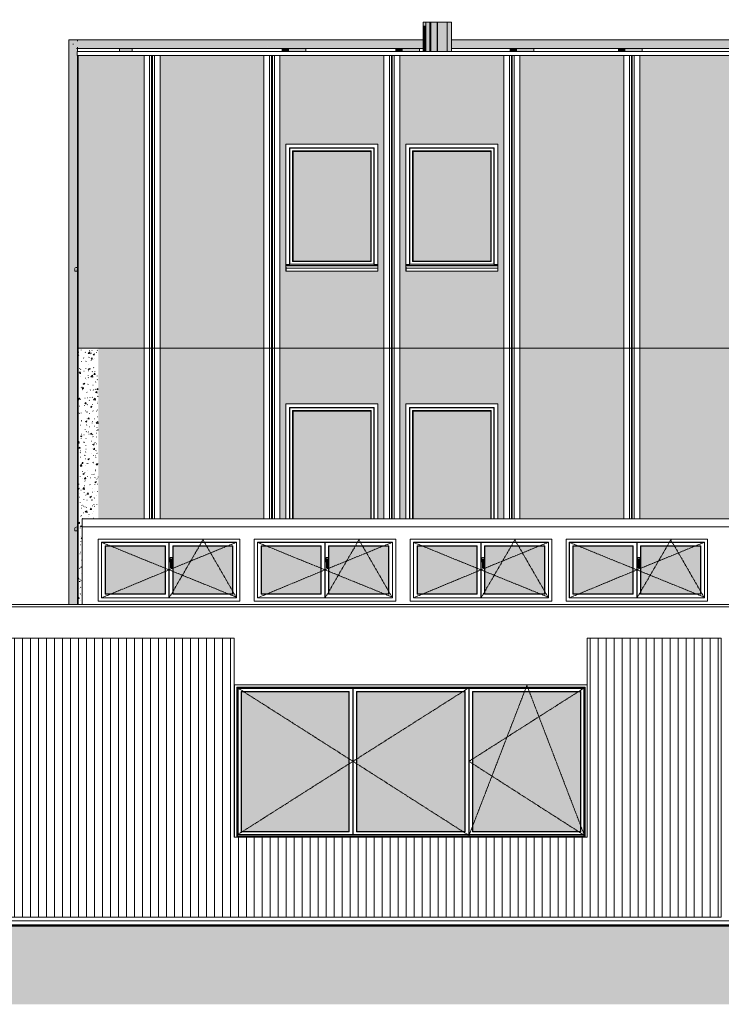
# Model space of a CAD drawing. Header units: millimetres. Extents: x -54722 to 267911, y -1116 to 19261.
# Tile 88 of 136: x 229992 to 238766, y -834 to 11474. Entities that reach past the tile are written whole.
import ezdxf

# ---------------------------------------------------------------- set-up
doc = ezdxf.new("R2010")
doc.units = ezdxf.units.MM
doc.linetypes.add('Centre', pattern=[31.75, 6.35, -4.75, 15.9, -4.75])
for name, color, linetype, lineweight in [('A-DETL-GENF', 92, 'Continuous', 9), ('A-DETL-WIDE', 214, 'Continuous', 50), ('A-FLOR', 192, 'Continuous', 9), ('A-GENM', 13, 'Continuous', 9), ('A-GLAZ', 151, 'Continuous', 9), ('A-GLAZ-SILL', 1, 'Continuous', 9), ('A-WALL', 113, 'Continuous', 9), ('A-WALL-PATT', 111, 'Continuous', 9)]:
    doc.layers.add(name, color=color, linetype=linetype, lineweight=lineweight)
pattern_1 = [(50, (268426.5, 0), (182.18467, -15.9391), [19.05, -209.55]), (355, (268426.5, 0), (-35.2424, 191.0566), [15.24, -167.64]), (100.451, (268441.69, -1.33), (146.9425, 175.1167), [16.19, -178.09]), (46.184, (268426.5, 50.8), (271.0789, -42.0433), [28.575, -314.325]), (96.636, (268449.1, 47.3), (237.4025, 247.4272), [24.285, -267.135]), (351.184, (268426.5, 50.8), (237.4046, 247.4251), [22.86, -251.46]), (21, (268451.9, 38.1), (151.6149, -102.2655), [19.05, -209.55]), (326, (268451.9, 38.1), (61.8024, 184.1877), [15.24, -167.64]), (71.451, (268464.54, 29.58), (213.4171, 81.9214), [16.19, -178.09]), (37.5, (268426.506, 0), (3.08832, 84.55508), [3.353, -162.255, 3.353, -166.827, -168.275]), (37.5, (268426.506, 0), (3.08832, 84.55508), [-335.788, 3.353, -164.922]), (7.5, (268426.51, 0), (66.81944, 100.18075), [3.353, -93.675, 3.353, -158.445, -64.135]), (7.5, (268426.51, 0), (66.81944, 100.18075), [-258.826, 3.353, -60.782]), (327.5, (268369.864, 0), (135.59049, -5.72891), [3.353, -60.147, 3.353, -194.767, -262.89]), (327.5, (268369.864, 0), (135.59049, -5.72891), [-261.62, 3.353, -259.537]), (317.5, (268344.46, 0), (148.1289, 25.42676), [3.353, -79.197, 3.353, -128.219, -186.69]), (317.5, (268344.46, 0), (148.1289, 25.42676), [-214.122, 3.353, -183.337])]

# ---------------------------------------------------------------- blocks, each defined once
blk = doc.blocks.new('Conduit Gaz - Conduit Gaz-1063074-Façade Sud')
at = {"layer": 'A-GENM'}
for points in [[(-16379, 11113), (-16367, 11113), (-16368, 11474), (-16534, 11474), (-16534, 11113)], [(-25329, 11075), (-25169, 11075), (-25169, 11113), (-25329, 11113)], [(-23214, 11075), (-23214, 11113), (-23294, 11113), (-23294, 11075)], [(-22998, 11075), (-22998, 11113), (-23214, 11113), (-23214, 11075)], [(-21874, 11075), (-21794, 11075), (-21794, 11113), (-21874, 11113)], [(-21794, 11075), (-21578, 11075), (-21578, 11113), (-21794, 11113)], [(-20444, 11075), (-20364, 11075), (-20364, 11113), (-20444, 11113)], [(-20216, 11075), (-20148, 11075), (-20148, 11113), (-20364, 11113), (-20364, 11075), (-20322, 11075)], [(-19011, 11075), (-19010, 11075), (-19010, 11113), (-19090, 11113), (-19090, 11075), (-19022, 11075)], [(-19010, 11075), (-18793, 11075), (-18793, 11113), (-19010, 11113)], [(-17084, 11075), (-17004, 11075), (-17004, 11113), (-17084, 11113)], [(-16788, 11075), (-16788, 11113), (-17004, 11113), (-17004, 11075)], [(-16639, 11075), (-16379, 11075), (-16379, 11113), (-16639, 11113)], [(-16368, 11075), (-16367, 11075), (-16367, 11113), (-16379, 11113), (-16379, 11075)]]:
    blk.add_hatch(color=256, dxfattribs=at).paths.add_polyline_path(points)
h = blk.add_hatch(color=256, dxfattribs=at)
h.paths.add_polyline_path([(-25906, 4165), (-25906, 11223), (-25960, 11223), (-25958, 4165), (-25911, 4165)])
h.paths.add_polyline_path([(-25909, 11166), (-25909, 11171), (-25907, 11169)])
h = blk.add_hatch(color=256, dxfattribs=at)
h.paths.add_polyline_path([(-23467, 11115), (-23456, 11115), (-23464, 11116), (-23472, 11122), (-23480, 11134), (-23483, 11142), (-23486, 11155), (-23487, 11169), (-23486, 11182), (-23483, 11196), (-23478, 11207), (-23472, 11215), (-23464, 11221), (-23456, 11223), (-25852, 11222), (-25904, 11169), (-25851, 11115), (-23468, 11115)])
h.paths.add_polyline_path([(-25909, 11166), (-25907, 11169), (-25909, 11171), (-25909, 11169)])
h = blk.add_hatch(color=256, dxfattribs=at)
h.paths.add_polyline_path([(-25853, 11221), (-25853, 11221), (-25853, 11223), (-25853, 11223), (-25853, 11221)])
h.paths.add_polyline_path([(-25897, 4165), (-25852, 4165), (-25852, 5121), (-25859, 5121), (-25859, 5084), (-25885, 5084), (-25884, 5120), (-25881, 5127), (-25871, 5132), (-25852, 5133), (-25852, 8367), (-25859, 8367), (-25859, 8329), (-25885, 8329), (-25885, 8365), (-25881, 8373), (-25871, 8377), (-25852, 8378), (-25852, 11027), (-25859, 11027), (-25859, 11075), (-25852, 11075), (-25852, 11115), (-25904, 11169), (-25853, 11221), (-25853, 11223), (-25906, 11223), (-25906, 4165)])
h = blk.add_hatch(color=256, dxfattribs=at)
h.paths.add_polyline_path([(-22022, 11115), (-21532, 11115), (-21532, 11223), (-23456, 11223), (-23464, 11221), (-23472, 11215), (-23478, 11207), (-23483, 11196), (-23486, 11179), (-23487, 11169), (-23486, 11155), (-23483, 11142), (-23478, 11130), (-23472, 11122), (-23464, 11116), (-23456, 11115), (-22143, 11115)])
h.paths.add_polyline_path([(-16534, 11115), (-16534, 11223), (-21177, 11223), (-21177, 11115), (-16602, 11115)])
for p, q in [((-16534, 11474), (-16367, 11474)), ((-16534, 11113), (-16534, 11474)), ((-25960, 11223), (-25960, 4165)), ((-25960, 11223), (-25906, 11223)), ((-25906, 11223), (-25852, 11223)), ((-23435, 11223), (-25867, 11223)), ((-25852, 11207), (-25852, 11223)), ((-21532, 11223), (-23456, 11223)), ((-16534, 11223), (-21177, 11223)), ((-25909, 11166), (-25909, 11171)), ((-25867, 11115), (-23435, 11115)), ((-25852, 11075), (-25852, 11130)), ((-25329, 11113), (-25169, 11113)), ((-25329, 11075), (-25329, 11113)), ((-25169, 11075), (-25169, 11113)), ((-23456, 11115), (-21532, 11115)), ((-23294, 11113), (-23214, 11113)), ((-23294, 11075), (-23294, 11113)), ((-23214, 11113), (-22998, 11113)), ((-23214, 11075), (-23214, 11113)), ((-22998, 11075), (-22998, 11113)), ((-21874, 11113), (-21794, 11113)), ((-21874, 11075), (-21874, 11113)), ((-21794, 11113), (-21578, 11113)), ((-21794, 11075), (-21794, 11113)), ((-21578, 11075), (-21578, 11113)), ((-21177, 11115), (-16534, 11115)), ((-20444, 11113), (-20364, 11113)), ((-20444, 11075), (-20444, 11113)), ((-20364, 11113), (-20148, 11113)), ((-20364, 11075), (-20364, 11113)), ((-20148, 11075), (-20148, 11113)), ((-19090, 11113), (-19010, 11113)), ((-19090, 11075), (-19090, 11113)), ((-19010, 11113), (-18793, 11113)), ((-19010, 11075), (-19010, 11113)), ((-18793, 11075), (-18793, 11113)), ((-17084, 11113), (-17004, 11113)), ((-17084, 11075), (-17084, 11113)), ((-17004, 11113), (-16788, 11113)), ((-17004, 11075), (-17004, 11113)), ((-16788, 11075), (-16788, 11113)), ((-16639, 11113), (-16379, 11113)), ((-16639, 11075), (-16639, 11113)), ((-16379, 11113), (-16367, 11113)), ((-16379, 11075), (-16379, 11113)), ((-25852, 8378), (-25852, 11027)), ((-25852, 5133), (-25852, 8367)), ((-25852, 4165), (-25852, 5121))]:
    blk.add_line(p, q, dxfattribs=at)
blk = doc.blocks.new('Fenêtre type 1 - 115 x 155 cm-V74-Façade Sud')
at = {"layer": 'A-GLAZ'}
blk.add_hatch(color=256, dxfattribs=at).paths.add_polyline_path([(-1187, 8457), (-1187, 9827), (-2157, 9827), (-2157, 8457), (-2148, 8457)])
for p, q in [((-2202, 8412), (-2202, 9872)), ((-2202, 9872), (-1142, 9872)), ((-2197, 9867), (-2202, 9872)), ((-2197, 9867), (-2197, 8417)), ((-1147, 9867), (-2197, 9867)), ((-1142, 9872), (-1147, 9867)), ((-1147, 8417), (-1147, 9867)), ((-1142, 9872), (-1142, 8412)), ((-2164, 9834), (-1180, 9834)), ((-2164, 8450), (-2164, 9834)), ((-2157, 9827), (-2164, 9834)), ((-2157, 9827), (-2157, 8457)), ((-2157, 9827), (-1187, 9827)), ((-1180, 9834), (-1187, 9827)), ((-1187, 8457), (-1187, 9827)), ((-1180, 9834), (-1180, 8450)), ((-2202, 8412), (-2247, 8412)), ((-2202, 8412), (-2247, 8412)), ((-1097, 8402), (-2247, 8402)), ((-1097, 8397), (-2247, 8397)), ((-2197, 8417), (-2202, 8412)), ((-1147, 8417), (-2197, 8417)), ((-2157, 8457), (-2164, 8450)), ((-1180, 8450), (-2164, 8450)), ((-1187, 8457), (-2157, 8457)), ((-1180, 8450), (-1187, 8457)), ((-1142, 8412), (-1147, 8417)), ((-1142, 8412), (-1097, 8412)), ((-1097, 8412), (-1142, 8412))]:
    blk.add_line(p, q, dxfattribs=at)
at = {"layer": 'A-GLAZ-SILL'}
for p, q in [((-2247, 8377), (-2247, 8380)), ((-2247, 8380), (-2245, 8380)), ((-2247, 8362), (-2247, 8377)), ((-2245, 8380), (-2245, 8377)), ((-2245, 8377), (-2245, 8362)), ((-1099, 8380), (-1097, 8380)), ((-1099, 8377), (-1099, 8380)), ((-1099, 8362), (-1099, 8377)), ((-1097, 8380), (-1097, 8377)), ((-1097, 8377), (-1097, 8362)), ((-2245, 8367), (-2247, 8367)), ((-2247, 8329), (-2247, 8362)), ((-2245, 8329), (-2247, 8329)), ((-2245, 8370), (-1099, 8370)), ((-2245, 8362), (-2245, 8329)), ((-2245, 8329), (-1099, 8329)), ((-1099, 8367), (-1099, 8370)), ((-1097, 8368), (-1099, 8368)), ((-1097, 8367), (-1099, 8367)), ((-1099, 8362), (-1099, 8367)), ((-1099, 8329), (-1099, 8362)), ((-1097, 8329), (-1099, 8329)), ((-1097, 8362), (-1097, 8329))]:
    blk.add_line(p, q, dxfattribs=at)
blk = doc.blocks.new('Fenêtre type 1 - 115 x 155 cm-V76-Façade Sud')
at = {"layer": 'A-GLAZ'}
blk.add_hatch(color=256, dxfattribs=at).paths.add_polyline_path([(-17136, 5233), (-16187, 5233), (-16187, 6582), (-17157, 6582), (-17157, 5233)])
for p, q in [((-17202, 5233), (-17202, 6627)), ((-17202, 6627), (-16142, 6627)), ((-17197, 6622), (-17202, 6627)), ((-17197, 6622), (-17197, 5233)), ((-16147, 6622), (-17197, 6622)), ((-17164, 6589), (-16180, 6589)), ((-17164, 5233), (-17164, 6589)), ((-17157, 6582), (-17164, 6589)), ((-17157, 6582), (-17157, 5233)), ((-17157, 6582), (-16187, 6582)), ((-16180, 6589), (-16187, 6582)), ((-16187, 5233), (-16187, 6582)), ((-16180, 6589), (-16180, 5233)), ((-16142, 6627), (-16147, 6622)), ((-16147, 5233), (-16147, 6622)), ((-16142, 6627), (-16142, 5233))]:
    blk.add_line(p, q, dxfattribs=at)
blk = doc.blocks.new('Fenêtre type 1 - 115 x 155 cm-V77-Façade Sud')
at = {"layer": 'A-GLAZ-SILL'}
for p, q in [((-25885, 5117), (-25885, 5084)), ((-25885, 5084), (-25859, 5084)), ((-25844, 5133), (-25871, 5132)), ((-25859, 5121), (-25844, 5122)), ((-25859, 5084), (-25859, 5121))]:
    blk.add_line(p, q, dxfattribs=at)
blk.add_arc((-25870, 5117), 15, 93, 180, dxfattribs=at)
blk = doc.blocks.new('Conduit Gaz4 - Conduit Gaz-1189635-Façade Sud')
at = {"layer": 'A-GENM'}
for points in [[(-21496, 11075), (-21496, 11444), (-21532, 11444), (-21532, 11075)], [(-21446, 11075), (-21446, 11444), (-21496, 11444), (-21496, 11075)], [(-21435, 11075), (-21435, 11444), (-21446, 11444), (-21446, 11075)], [(-21435, 11075), (-21355, 11075), (-21355, 11444), (-21435, 11444), (-21435, 11328)], [(-21351, 11075), (-21351, 11444), (-21355, 11444), (-21355, 11075)], [(-21233, 11075), (-21233, 11444), (-21351, 11444), (-21351, 11075)], [(-21177, 11075), (-21177, 11444), (-21233, 11444), (-21233, 11075)]]:
    blk.add_hatch(color=256, dxfattribs=at).paths.add_polyline_path(points)
for p, q in [((-21532, 11444), (-21496, 11444)), ((-21532, 11444), (-21532, 11075)), ((-21531, 11075), (-21531, 11394)), ((-21496, 11394), (-21531, 11394)), ((-21496, 11394), (-21531, 11394)), ((-21531, 11394), (-21496, 11394)), ((-21496, 11369), (-21531, 11369)), ((-21496, 11344), (-21531, 11344)), ((-21529, 11075), (-21529, 11394)), ((-21527, 11075), (-21527, 11394)), ((-21526, 11075), (-21526, 11394)), ((-21524, 11075), (-21524, 11394)), ((-21522, 11075), (-21522, 11394)), ((-21522, 11075), (-21522, 11394)), ((-21520, 11075), (-21520, 11394)), ((-21518, 11075), (-21518, 11394)), ((-21518, 11075), (-21518, 11394)), ((-21518, 11075), (-21518, 11394)), ((-21516, 11075), (-21516, 11394)), ((-21514, 11075), (-21514, 11394)), ((-21512, 11075), (-21512, 11394)), ((-21510, 11075), (-21510, 11394)), ((-21509, 11075), (-21509, 11394)), ((-21507, 11075), (-21507, 11394)), ((-21505, 11075), (-21505, 11394)), ((-21503, 11075), (-21503, 11394)), ((-21501, 11075), (-21501, 11394)), ((-21499, 11075), (-21499, 11394)), ((-21498, 11394), (-21498, 11075)), ((-21496, 11444), (-21446, 11444)), ((-21496, 11075), (-21496, 11444)), ((-21496, 11394), (-21496, 11075)), ((-21446, 11444), (-21435, 11444)), ((-21446, 11075), (-21446, 11444)), ((-21435, 11444), (-21355, 11444)), ((-21435, 11075), (-21435, 11444)), ((-21355, 11444), (-21351, 11444)), ((-21355, 11075), (-21355, 11444)), ((-21351, 11444), (-21233, 11444)), ((-21351, 11444), (-21351, 11075)), ((-21233, 11444), (-21177, 11444)), ((-21233, 11075), (-21233, 11444)), ((-21177, 11444), (-21177, 11075)), ((-21527, 11319), (-21531, 11319)), ((-21496, 11294), (-21531, 11294)), ((-21496, 11269), (-21531, 11269)), ((-21496, 11244), (-21531, 11244)), ((-21496, 11219), (-21531, 11219)), ((-21496, 11194), (-21531, 11194)), ((-21496, 11169), (-21531, 11169)), ((-21496, 11144), (-21531, 11144)), ((-21496, 11119), (-21531, 11119)), ((-21496, 11094), (-21531, 11094)), ((-21496, 11094), (-21531, 11094))]:
    blk.add_line(p, q, dxfattribs=at)
blk = doc.blocks.new('Fenêtre 2 Vantaux - 1750 x 75-1300509-Façade Sud')
at = {"layer": 'A-GLAZ'}
h = blk.add_hatch(color=256, dxfattribs=at)
h.paths.add_polyline_path([(-25503, 4295), (-24759, 4295), (-24759, 4892), (-25504, 4892), (-25504, 4295)])
h.paths.add_polyline_path([(-24311, 4295), (-23914, 4295), (-23914, 4892), (-24659, 4892), (-24659, 4295), (-24658, 4295)])
for p, q in [((-25594, 4205), (-25594, 4982)), ((-23824, 4982), (-25594, 4982)), ((-25554, 4245), (-25554, 4942)), ((-25552, 4940), (-25554, 4942)), ((-25554, 4942), (-24709, 4942)), ((-25552, 4940), (-25552, 4247)), ((-24710, 4940), (-25552, 4940)), ((-24709, 4942), (-24710, 4940)), ((-24710, 4940), (-24710, 4247)), ((-24709, 4245), (-24709, 4942)), ((-24707, 4940), (-24709, 4942)), ((-24709, 4942), (-23864, 4942)), ((-24709, 4942), (-24709, 4245)), ((-24707, 4940), (-24707, 4247)), ((-23865, 4940), (-24707, 4940)), ((-23864, 4942), (-23865, 4940)), ((-23865, 4247), (-23865, 4940)), ((-23864, 4942), (-23864, 4245)), ((-23824, 4982), (-23824, 4205)), ((-25508, 4291), (-25508, 4896)), ((-25508, 4896), (-24755, 4896)), ((-25504, 4892), (-25508, 4896)), ((-25504, 4295), (-25504, 4892)), ((-24759, 4892), (-25504, 4892)), ((-24755, 4896), (-24759, 4892)), ((-24759, 4892), (-24759, 4295)), ((-24755, 4291), (-24755, 4896)), ((-24663, 4291), (-24663, 4896)), ((-24663, 4896), (-23910, 4896)), ((-24659, 4892), (-24663, 4896)), ((-24659, 4892), (-24659, 4295)), ((-23914, 4892), (-24659, 4892)), ((-23910, 4896), (-23914, 4892)), ((-23914, 4295), (-23914, 4892)), ((-23910, 4291), (-23910, 4896)), ((-24691, 4752), (-24696, 4747)), ((-24696, 4747), (-24696, 4697)), ((-24696, 4697), (-24691, 4692)), ((-24675, 4752), (-24691, 4752)), ((-24691, 4727), (-24688, 4730)), ((-24691, 4706), (-24691, 4727)), ((-24691, 4706), (-24688, 4707)), ((-24691, 4624), (-24691, 4706)), ((-24688, 4730), (-24678, 4730)), ((-24688, 4707), (-24688, 4730)), ((-24688, 4707), (-24678, 4707)), ((-24688, 4624), (-24688, 4707)), ((-24678, 4730), (-24675, 4727)), ((-24678, 4730), (-24678, 4707)), ((-24678, 4707), (-24675, 4706)), ((-24678, 4707), (-24678, 4624)), ((-24670, 4747), (-24675, 4752)), ((-24675, 4727), (-24675, 4706)), ((-24675, 4706), (-24675, 4624)), ((-24675, 4692), (-24670, 4697)), ((-24670, 4697), (-24670, 4747)), ((-24691, 4624), (-24688, 4624)), ((-24691, 4624), (-24689, 4622)), ((-24687, 4622), (-24689, 4622)), ((-24688, 4624), (-24678, 4624)), ((-24687, 4622), (-24688, 4624)), ((-24679, 4622), (-24687, 4622)), ((-24678, 4624), (-24679, 4622)), ((-24677, 4622), (-24679, 4622)), ((-24678, 4624), (-24675, 4624)), ((-24675, 4624), (-24677, 4622)), ((-23824, 4205), (-25594, 4205)), ((-25552, 4247), (-25554, 4245)), ((-24709, 4245), (-25554, 4245)), ((-25552, 4247), (-24710, 4247)), ((-25504, 4295), (-25508, 4291)), ((-25508, 4291), (-24755, 4291)), ((-24759, 4295), (-25504, 4295)), ((-24759, 4295), (-24755, 4291)), ((-24710, 4247), (-24709, 4245)), ((-24707, 4247), (-24709, 4245)), ((-23864, 4245), (-24709, 4245)), ((-24707, 4247), (-23865, 4247)), ((-24659, 4295), (-24663, 4291)), ((-24663, 4291), (-23910, 4291)), ((-24659, 4295), (-23914, 4295)), ((-23914, 4295), (-23910, 4291)), ((-23865, 4247), (-23864, 4245))]:
    blk.add_line(p, q, dxfattribs=at)
at = {"layer": 'A-GLAZ', "linetype": 'Centre'}
for p, q in [((-25552, 4940), (-24709, 4597)), ((-23864, 4942), (-24709, 4597)), ((-24707, 4247), (-24284, 4972)), ((-24284, 4972), (-23865, 4247)), ((-24709, 4597), (-25552, 4247)), ((-24709, 4597), (-23864, 4254))]:
    blk.add_line(p, q, dxfattribs=at)
blk = doc.blocks.new('Accrotère R_1 - Accrotère R_1-1333940-Façade Sud')
at = {"layer": 'A-GENM'}
for p, q in [((-36354, 4165), (-3736, 4165)), ((-3736, 4135), (-36354, 4135))]:
    blk.add_line(p, q, dxfattribs=at)
blk = doc.blocks.new('3 Vantaux - 190x440-V82-Façade Sud')
at = {"layer": 'A-GLAZ'}
h = blk.add_hatch(color=256, dxfattribs=at)
h.paths.add_polyline_path([(-23804, 1327), (-22459, 1327), (-22459, 3073), (-23804, 3073), (-23804, 1539)])
h.paths.add_polyline_path([(-19975, 1327), (-19564, 1327), (-19564, 3073), (-20909, 3073), (-20909, 1327), (-20456, 1327)])
h.paths.add_polyline_path([(-22359, 1327), (-21009, 1327), (-21009, 3073), (-22359, 3073), (-22359, 1539)])
for p, q in [((-23892, 1253), (-23892, 3161)), ((-23892, 3161), (-19482, 3161)), ((-23890, 3159), (-23892, 3161)), ((-19482, 3159), (-23890, 3159)), ((-23890, 3159), (-23890, 1253)), ((-23863, 1253), (-23863, 3132)), ((-23863, 3132), (-19505, 3132)), ((-23860, 3129), (-23863, 3132)), ((-23859, 3128), (-23860, 3129)), ((-23860, 3129), (-23860, 1253)), ((-19508, 3129), (-23860, 3129)), ((-23859, 3128), (-23859, 1268)), ((-19509, 3128), (-23859, 3128)), ((-23844, 3113), (-23844, 1287)), ((-23844, 3113), (-19524, 3113)), ((-23808, 3077), (-23808, 1323)), ((-23808, 3077), (-22455, 3077)), ((-23804, 3073), (-23808, 3077)), ((-22455, 3077), (-22459, 3073)), ((-22455, 3077), (-22455, 1323)), ((-22411, 1287), (-22411, 3113)), ((-22409, 3113), (-22409, 1287)), ((-22409, 3113), (-22409, 1287)), ((-22408, 1287), (-22408, 3113)), ((-22363, 1323), (-22363, 3077)), ((-22363, 3077), (-21005, 3077)), ((-22359, 3073), (-22363, 3077)), ((-21005, 3077), (-21009, 3073)), ((-21005, 3077), (-21005, 1323)), ((-20960, 1287), (-20960, 3113)), ((-20959, 1287), (-20959, 3113)), ((-20959, 1287), (-20959, 3113)), ((-20957, 1287), (-20957, 3113)), ((-20913, 3077), (-20913, 1323)), ((-20913, 3077), (-19560, 3077)), ((-20909, 3073), (-20913, 3077)), ((-19560, 3077), (-19564, 3073)), ((-19560, 3077), (-19560, 1323)), ((-19524, 1287), (-19524, 3113)), ((-19508, 3129), (-19509, 3128)), ((-19509, 1268), (-19509, 3128)), ((-19505, 3132), (-19508, 3129)), ((-19508, 1253), (-19508, 3129)), ((-19505, 3132), (-19505, 1253)), ((-23804, 1327), (-23804, 3073)), ((-23804, 3073), (-22459, 3073)), ((-22459, 3073), (-22459, 1327)), ((-22359, 1327), (-22359, 3073)), ((-22359, 3073), (-21009, 3073)), ((-21009, 3073), (-21009, 1327)), ((-20909, 3073), (-20909, 1327)), ((-19564, 3073), (-20909, 3073)), ((-19564, 1327), (-19564, 3073)), ((-23859, 1268), (-23860, 1268)), ((-19508, 1267), (-23860, 1267)), ((-19509, 1271), (-23859, 1271)), ((-23844, 1287), (-19524, 1287)), ((-23808, 1323), (-23804, 1327)), ((-22455, 1323), (-23808, 1323)), ((-22459, 1327), (-23804, 1327)), ((-22455, 1323), (-22459, 1327)), ((-22363, 1323), (-22359, 1327)), ((-21005, 1323), (-22363, 1323)), ((-21009, 1327), (-22359, 1327)), ((-21005, 1323), (-21009, 1327)), ((-20913, 1323), (-20909, 1327)), ((-19560, 1323), (-20913, 1323)), ((-20909, 1327), (-19564, 1327)), ((-19560, 1323), (-19564, 1327)), ((-19508, 1268), (-19509, 1268))]:
    blk.add_line(p, q, dxfattribs=at)
at = {"layer": 'A-GLAZ', "linetype": 'Centre'}
for p, q in [((-23854, 3123), (-22409, 2203)), ((-20960, 3122), (-22409, 2203)), ((-19515, 3122), (-20959, 2203)), ((-20234, 3153), (-20958, 1276)), ((-19515, 1278), (-20234, 3153)), ((-22409, 2203), (-23854, 1285)), ((-22409, 2203), (-20958, 1276)), ((-20959, 2203), (-19515, 1278))]:
    blk.add_line(p, q, dxfattribs=at)
blk = doc.blocks.new('accortère2 - accortère-1436305-Façade Sud')
at = {"layer": 'A-GENM'}
for p, q in [((-25859, 11027), (-25859, 11075)), ((3112, 11075), (-25859, 11075)), ((3112, 11027), (-25859, 11027))]:
    blk.add_line(p, q, dxfattribs=at)

msp = doc.modelspace()

# ---------------------------------------------------------------- hatches: boundary and pattern name
at = {"layer": 'A-DETL-GENF'}
msp.add_hatch(color=252, dxfattribs=at).paths.add_polyline_path([(206241, -834), (267911, -834), (267911, 150), (206241, 150)])
at = {"layer": 'A-WALL-PATT'}
h = msp.add_hatch(dxfattribs=at)
h.set_pattern_fill('FP_16', color=256, style=0, pattern_type=2)
h.set_pattern_definition(pattern_1)
h.paths.add_polyline_path([(230725, 7367), (231547, 7367), (231547, 11027), (230725, 11027), (230725, 7397)])
h.paths.add_polyline_path([(236047, 7367), (236047, 11027), (234747, 11027), (234747, 7367), (235149, 7367)])
h.paths.add_polyline_path([(236247, 7367), (237547, 7367), (237547, 11027), (236247, 11027), (236247, 7471)])
h.paths.add_polyline_path([(248639, 7367), (249547, 7367), (249547, 11027), (248247, 11027), (248247, 7367)])
h.paths.add_polyline_path([(231747, 7367), (233047, 7367), (233047, 11027), (231747, 11027), (231747, 7471)])
h.paths.add_polyline_path([(240747, 7367), (242047, 7367), (242047, 11027), (240747, 11027), (240747, 7471)])
h.paths.add_polyline_path([(240547, 7367), (240547, 11027), (239247, 11027), (239247, 7367), (240448, 7367)])
h.paths.add_polyline_path([(257311, 7367), (258547, 7367), (258547, 11027), (257247, 11027), (257247, 7367)])
h.paths.add_polyline_path([(257047, 7367), (257047, 11027), (255747, 11027), (255747, 7367), (256829, 7367)])
h.paths.add_polyline_path([(249747, 7367), (251047, 7367), (251047, 11027), (249747, 11027), (249747, 7471)])
h.paths.add_polyline_path([(255547, 7367), (255547, 11027), (254247, 11027), (254247, 7367), (255384, 7367)])
h.paths.add_polyline_path([(251247, 7367), (252547, 7367), (252547, 11027), (251247, 11027), (251247, 7471)])
h.paths.add_polyline_path([(242247, 7367), (243547, 7367), (243547, 11027), (242247, 11027), (242247, 7471)])
h.paths.add_polyline_path([(258747, 7367), (259416, 7367), (259416, 11027), (258747, 11027), (258747, 7471)])
h.paths.add_polyline_path([(233247, 7367), (234547, 7367), (234547, 11027), (233247, 11027), (233247, 7471)])
h.paths.add_polyline_path([(239047, 7367), (239047, 11027), (237747, 11027), (237747, 7367), (239003, 7367)])
h.paths.add_polyline_path([(248037, 7367), (248047, 7367), (248047, 11027), (246747, 11027), (246747, 7367), (247916, 7367)])
h.paths.add_polyline_path([(243747, 7367), (245047, 7367), (245047, 11027), (243747, 11027), (243747, 7471)])
h.paths.add_polyline_path([(254047, 7367), (254047, 11027), (252747, 11027), (252747, 7367), (253939, 7367)])
h.paths.add_polyline_path([(246547, 7367), (246547, 11027), (245247, 11027), (245247, 7367), (246471, 7367)])
h.paths.add_polyline_path([(249843, 8329), (249822, 8329), (249822, 8362), (249824, 8362), (249822, 8365), (249823, 8367), (249822, 8368), (249822, 9917), (250972, 9917), (250972, 8367), (250970, 8367), (250970, 8362), (250972, 8362), (250972, 8329), (250084, 8329)])
h.paths.add_polyline_path([(239967, 8329), (239322, 8329), (239322, 8362), (239324, 8362), (239322, 8365), (239323, 8367), (239322, 8368), (239322, 9917), (240472, 9917), (240472, 8367), (240470, 8367), (240470, 8362), (240472, 8361), (240472, 8329), (240448, 8329)])
h.paths.add_polyline_path([(240930, 8329), (240822, 8329), (240822, 8362), (240824, 8362), (240822, 8365), (240823, 8367), (240822, 8368), (240822, 9917), (241972, 9917), (241972, 8367), (241970, 8367), (241970, 8362), (241972, 8361), (241972, 8329), (241894, 8329)])
h.paths.add_polyline_path([(233324, 8329), (233322, 8329), (233322, 8362), (233324, 8362), (233322, 8365), (233323, 8367), (233322, 8368), (233322, 9917), (234472, 9917), (234472, 8367), (234470, 8367), (234470, 8362), (234472, 8361), (234472, 8329), (233369, 8329)])
h.paths.add_polyline_path([(248322, 8329), (248322, 8362), (248324, 8362), (248322, 8365), (248323, 8367), (248322, 8368), (248322, 9917), (249472, 9917), (249472, 8367), (249470, 8367), (249470, 8362), (249472, 8362), (249472, 8329), (248324, 8329)])
h.paths.add_polyline_path([(246472, 8329), (245322, 8329), (245322, 8362), (245324, 8362), (245322, 8365), (245323, 8367), (245322, 8368), (245322, 9917), (246472, 9917), (246472, 8367), (246470, 8367), (246471, 8362), (246472, 8361)])
h.paths.add_polyline_path([(234869, 8329), (234822, 8329), (234822, 8362), (234824, 8362), (234822, 8365), (234823, 8367), (234822, 8368), (234822, 9917), (235972, 9917), (235972, 8367), (235970, 8367), (235970, 8362), (235972, 8362), (235972, 8329), (235149, 8329)])
h.paths.add_polyline_path([(255866, 8329), (255822, 8329), (255822, 8362), (255824, 8362), (255822, 8365), (255823, 8367), (255822, 8368), (255822, 9917), (256972, 9917), (256972, 8367), (256970, 8367), (256970, 8362), (256972, 8361), (256972, 8329), (256348, 8329)])
h.paths.add_polyline_path([(255384, 8329), (254322, 8329), (254322, 8362), (254324, 8362), (254322, 8365), (254323, 8367), (254322, 8368), (254322, 9917), (255472, 9917), (255472, 8367), (255470, 8367), (255470, 8362), (255472, 8361), (255472, 8329), (255426, 8329)])
h.paths.add_polyline_path([(243822, 8329), (243822, 8362), (243824, 8362), (243822, 8365), (243823, 8367), (243822, 8368), (243822, 9917), (244972, 9917), (244972, 8367), (244970, 8367), (244970, 8362), (244972, 8361), (244972, 8329), (243824, 8329)])
h = msp.add_hatch(dxfattribs=at)
h.set_pattern_fill('FP_16', color=256, style=0, pattern_type=2)
h.set_pattern_definition(pattern_1)
h.paths.add_polyline_path([(230725, 7367), (231547, 7367), (231547, 11027), (230725, 11027), (230725, 7397)])
h.paths.add_polyline_path([(236047, 7367), (236047, 11027), (234747, 11027), (234747, 7367), (235149, 7367)])
h.paths.add_polyline_path([(236247, 7367), (237547, 7367), (237547, 11027), (236247, 11027), (236247, 7471)])
h.paths.add_polyline_path([(248639, 7367), (249547, 7367), (249547, 11027), (248247, 11027), (248247, 7367)])
h.paths.add_polyline_path([(231747, 7367), (233047, 7367), (233047, 11027), (231747, 11027), (231747, 7471)])
h.paths.add_polyline_path([(240747, 7367), (242047, 7367), (242047, 11027), (240747, 11027), (240747, 7471)])
h.paths.add_polyline_path([(240547, 7367), (240547, 11027), (239247, 11027), (239247, 7367), (240448, 7367)])
h.paths.add_polyline_path([(257311, 7367), (258547, 7367), (258547, 11027), (257247, 11027), (257247, 7367)])
h.paths.add_polyline_path([(257047, 7367), (257047, 11027), (255747, 11027), (255747, 7367), (256829, 7367)])
h.paths.add_polyline_path([(249747, 7367), (251047, 7367), (251047, 11027), (249747, 11027), (249747, 7471)])
h.paths.add_polyline_path([(255547, 7367), (255547, 11027), (254247, 11027), (254247, 7367), (255384, 7367)])
h.paths.add_polyline_path([(251247, 7367), (252547, 7367), (252547, 11027), (251247, 11027), (251247, 7471)])
h.paths.add_polyline_path([(242247, 7367), (243547, 7367), (243547, 11027), (242247, 11027), (242247, 7471)])
h.paths.add_polyline_path([(258747, 7367), (259416, 7367), (259416, 11027), (258747, 11027), (258747, 7471)])
h.paths.add_polyline_path([(233247, 7367), (234547, 7367), (234547, 11027), (233247, 11027), (233247, 7471)])
h.paths.add_polyline_path([(239047, 7367), (239047, 11027), (237747, 11027), (237747, 7367), (239003, 7367)])
h.paths.add_polyline_path([(248037, 7367), (248047, 7367), (248047, 11027), (246747, 11027), (246747, 7367), (247916, 7367)])
h.paths.add_polyline_path([(243747, 7367), (245047, 7367), (245047, 11027), (243747, 11027), (243747, 7471)])
h.paths.add_polyline_path([(254047, 7367), (254047, 11027), (252747, 11027), (252747, 7367), (253939, 7367)])
h.paths.add_polyline_path([(246547, 7367), (246547, 11027), (245247, 11027), (245247, 7367), (246471, 7367)])
h.paths.add_polyline_path([(249843, 8329), (249822, 8329), (249822, 8362), (249824, 8362), (249822, 8365), (249823, 8367), (249822, 8368), (249822, 9917), (250972, 9917), (250972, 8367), (250970, 8367), (250970, 8362), (250972, 8362), (250972, 8329), (250084, 8329)])
h.paths.add_polyline_path([(239967, 8329), (239322, 8329), (239322, 8362), (239324, 8362), (239322, 8365), (239323, 8367), (239322, 8368), (239322, 9917), (240472, 9917), (240472, 8367), (240470, 8367), (240470, 8362), (240472, 8361), (240472, 8329), (240448, 8329)])
h.paths.add_polyline_path([(240930, 8329), (240822, 8329), (240822, 8362), (240824, 8362), (240822, 8365), (240823, 8367), (240822, 8368), (240822, 9917), (241972, 9917), (241972, 8367), (241970, 8367), (241970, 8362), (241972, 8361), (241972, 8329), (241894, 8329)])
h.paths.add_polyline_path([(233324, 8329), (233322, 8329), (233322, 8362), (233324, 8362), (233322, 8365), (233323, 8367), (233322, 8368), (233322, 9917), (234472, 9917), (234472, 8367), (234470, 8367), (234470, 8362), (234472, 8361), (234472, 8329), (233369, 8329)])
h.paths.add_polyline_path([(248322, 8329), (248322, 8362), (248324, 8362), (248322, 8365), (248323, 8367), (248322, 8368), (248322, 9917), (249472, 9917), (249472, 8367), (249470, 8367), (249470, 8362), (249472, 8362), (249472, 8329), (248324, 8329)])
h.paths.add_polyline_path([(246472, 8329), (245322, 8329), (245322, 8362), (245324, 8362), (245322, 8365), (245323, 8367), (245322, 8368), (245322, 9917), (246472, 9917), (246472, 8367), (246470, 8367), (246471, 8362), (246472, 8361)])
h.paths.add_polyline_path([(234869, 8329), (234822, 8329), (234822, 8362), (234824, 8362), (234822, 8365), (234823, 8367), (234822, 8368), (234822, 9917), (235972, 9917), (235972, 8367), (235970, 8367), (235970, 8362), (235972, 8362), (235972, 8329), (235149, 8329)])
h.paths.add_polyline_path([(255866, 8329), (255822, 8329), (255822, 8362), (255824, 8362), (255822, 8365), (255823, 8367), (255822, 8368), (255822, 9917), (256972, 9917), (256972, 8367), (256970, 8367), (256970, 8362), (256972, 8361), (256972, 8329), (256348, 8329)])
h.paths.add_polyline_path([(255384, 8329), (254322, 8329), (254322, 8362), (254324, 8362), (254322, 8365), (254323, 8367), (254322, 8368), (254322, 9917), (255472, 9917), (255472, 8367), (255470, 8367), (255470, 8362), (255472, 8361), (255472, 8329), (255426, 8329)])
h.paths.add_polyline_path([(243822, 8329), (243822, 8362), (243824, 8362), (243822, 8365), (243823, 8367), (243822, 8368), (243822, 9917), (244972, 9917), (244972, 8367), (244970, 8367), (244970, 8362), (244972, 8361), (244972, 8329), (243824, 8329)])
h = msp.add_hatch(dxfattribs=at)
h.set_pattern_fill('FP_16', color=256, style=0, pattern_type=2)
h.set_pattern_definition(pattern_1)
h.paths.add_polyline_path([(230775, 4165), (230775, 5233), (230975, 5233), (230975, 7367), (230725, 7367), (230725, 4165), (230767, 4165)])
h = msp.add_hatch(dxfattribs=at)
h.set_pattern_fill('FP_16', color=256, style=0, pattern_type=2)
h.set_pattern_definition(pattern_1)
h.paths.add_polyline_path([(230775, 4165), (230775, 5233), (230975, 5233), (230975, 7367), (230725, 7367), (230725, 4165), (230767, 4165)])
h = msp.add_hatch(dxfattribs=at)
h.set_pattern_fill('FP_16', color=256, style=0, pattern_type=2)
h.set_pattern_definition(pattern_1)
h.paths.add_polyline_path([(258756, 4122), (259416, 4122), (259416, 7367), (258747, 7367), (258747, 4122)])
h.paths.add_polyline_path([(258516, 4122), (258547, 4122), (258547, 7367), (257247, 7367), (257247, 4122), (258275, 4122)])
h.paths.add_polyline_path([(257047, 4122), (257047, 7367), (255747, 7367), (255747, 4122), (256829, 4122)])
h.paths.add_polyline_path([(254420, 4122), (255547, 4122), (255547, 7367), (254247, 7367), (254247, 4122)])
h.paths.add_polyline_path([(252833, 4122), (254047, 4122), (254047, 7367), (252747, 7367), (252747, 4165), (252833, 4165), (252833, 4135), (252823, 4135), (252823, 4122)])
h.paths.add_polyline_path([(248247, 4165), (249547, 4165), (249547, 7367), (248247, 7367), (248247, 4505)])
h.paths.add_polyline_path([(247834, 4165), (248047, 4165), (248047, 7367), (246747, 7367), (246747, 4248), (247834, 4248), (247834, 4223), (247826, 4223), (247826, 4165)])
h.paths.add_polyline_path([(249800, 4165), (251047, 4165), (251047, 7367), (249747, 7367), (249747, 4165), (249750, 4165)])
h.paths.add_polyline_path([(240771, 4165), (242047, 4165), (242047, 7367), (240747, 7367), (240747, 5233), (240771, 5233), (240771, 4208)])
h.paths.add_polyline_path([(252493, 4165), (252547, 4165), (252547, 7367), (251247, 7367), (251247, 4165), (251530, 4165)])
h.paths.add_polyline_path([(245300, 4165), (246226, 4165), (246226, 4223), (246219, 4223), (246219, 4248), (246547, 4248), (246547, 7367), (245247, 7367), (245247, 4165), (245266, 4165)])
h.paths.add_polyline_path([(244275, 4165), (245047, 4165), (245047, 7367), (243747, 7367), (243747, 4248), (244275, 4248), (244275, 4223), (244267, 4223), (244267, 4165)])
h.paths.add_polyline_path([(242667, 4165), (242667, 4223), (242660, 4223), (242660, 4248), (243547, 4248), (243547, 7367), (242247, 7367), (242247, 4165), (242660, 4165)])
h.paths.add_polyline_path([(240824, 5084), (240822, 5084), (240822, 5117), (240824, 5117), (240822, 5120), (240823, 5121), (240822, 5122), (240822, 6672), (241972, 6672), (241972, 5122), (241970, 5121), (241970, 5117), (241972, 5117), (241972, 5084), (240869, 5084)])
h.paths.add_polyline_path([(244970, 5084), (243822, 5084), (243822, 5117), (243824, 5117), (243822, 5120), (243823, 5121), (243822, 5122), (243822, 6672), (244972, 6672), (244972, 5122), (244970, 5121), (244970, 5117), (244972, 5117), (244972, 5084)])
h.paths.add_polyline_path([(250566, 5084), (249822, 5084), (249822, 5117), (249824, 5117), (249822, 5120), (249823, 5121), (249822, 5122), (249822, 6672), (250972, 6672), (250972, 5122), (250970, 5121), (250970, 5117), (250972, 5117), (250972, 5084), (250926, 5084)])
h.paths.add_polyline_path([(256348, 5084), (255822, 5084), (255822, 5117), (255824, 5117), (255822, 5120), (255823, 5121), (255822, 5122), (255822, 6672), (256972, 6672), (256972, 5122), (256970, 5121), (256970, 5117), (256972, 5117), (256972, 5084), (256829, 5084)])
h.paths.add_polyline_path([(245322, 5084), (245322, 5117), (245324, 5117), (245322, 5120), (245323, 5121), (245322, 5122), (245322, 6672), (246472, 6672), (246472, 5122), (246470, 5121), (246471, 5117), (246472, 5117), (246472, 5084), (245324, 5084)])
h.paths.add_polyline_path([(249472, 5084), (248322, 5084), (248322, 5117), (248324, 5117), (248322, 5120), (248323, 5121), (248322, 5122), (248322, 6672), (249472, 6672), (249472, 5122), (249470, 5121), (249470, 5117), (249472, 5117), (249472, 5086)])
h.paths.add_polyline_path([(254324, 5084), (254322, 5084), (254322, 5117), (254324, 5117), (254322, 5120), (254323, 5121), (254322, 5122), (254322, 6672), (255472, 6672), (255472, 5122), (255470, 5121), (255470, 5117), (255472, 5117), (255472, 5084), (254420, 5084)])
h.paths.add_polyline_path([(240547, 5233), (240547, 7367), (239247, 7367), (239247, 5233), (239322, 5233), (239322, 6672), (240472, 6672), (240472, 5233), (240476, 5233)])
h.paths.add_polyline_path([(239003, 5233), (239047, 5233), (239047, 7367), (237747, 7367), (237747, 5233), (238602, 5233)])
h.paths.add_polyline_path([(237102, 5233), (237547, 5233), (237547, 7367), (236247, 7367), (236247, 5233), (237076, 5233)])
h.paths.add_polyline_path([(235972, 5233), (236047, 5233), (236047, 7367), (234747, 7367), (234747, 5233), (234822, 5233), (234822, 6672), (235972, 6672), (235972, 5247)])
h.paths.add_polyline_path([(234546, 5233), (234547, 5233), (234546, 7367), (233247, 7367), (233247, 5233), (233322, 5233), (233322, 6672), (234472, 6672), (234472, 5233), (234476, 5233)])
h.paths.add_polyline_path([(230975, 5233), (231547, 5233), (231547, 7367), (230975, 7367), (230975, 5692)])
h.paths.add_polyline_path([(232981, 5233), (233047, 5233), (233047, 7367), (231747, 7367), (231747, 5233), (232740, 5233)])
h = msp.add_hatch(dxfattribs=at)
h.set_pattern_fill('FP_16', color=256, style=0, pattern_type=2)
h.set_pattern_definition(pattern_1)
h.paths.add_polyline_path([(258756, 4122), (259416, 4122), (259416, 7367), (258747, 7367), (258747, 4122)])
h.paths.add_polyline_path([(258516, 4122), (258547, 4122), (258547, 7367), (257247, 7367), (257247, 4122), (258275, 4122)])
h.paths.add_polyline_path([(257047, 4122), (257047, 7367), (255747, 7367), (255747, 4122), (256829, 4122)])
h.paths.add_polyline_path([(254420, 4122), (255547, 4122), (255547, 7367), (254247, 7367), (254247, 4122)])
h.paths.add_polyline_path([(252833, 4122), (254047, 4122), (254047, 7367), (252747, 7367), (252747, 4165), (252833, 4165), (252833, 4135), (252823, 4135), (252823, 4122)])
h.paths.add_polyline_path([(248247, 4165), (249547, 4165), (249547, 7367), (248247, 7367), (248247, 4505)])
h.paths.add_polyline_path([(247834, 4165), (248047, 4165), (248047, 7367), (246747, 7367), (246747, 4248), (247834, 4248), (247834, 4223), (247826, 4223), (247826, 4165)])
h.paths.add_polyline_path([(249800, 4165), (251047, 4165), (251047, 7367), (249747, 7367), (249747, 4165), (249750, 4165)])
h.paths.add_polyline_path([(240771, 4165), (242047, 4165), (242047, 7367), (240747, 7367), (240747, 5233), (240771, 5233), (240771, 4208)])
h.paths.add_polyline_path([(252493, 4165), (252547, 4165), (252547, 7367), (251247, 7367), (251247, 4165), (251530, 4165)])
h.paths.add_polyline_path([(245300, 4165), (246226, 4165), (246226, 4223), (246219, 4223), (246219, 4248), (246547, 4248), (246547, 7367), (245247, 7367), (245247, 4165), (245266, 4165)])
h.paths.add_polyline_path([(244275, 4165), (245047, 4165), (245047, 7367), (243747, 7367), (243747, 4248), (244275, 4248), (244275, 4223), (244267, 4223), (244267, 4165)])
h.paths.add_polyline_path([(242667, 4165), (242667, 4223), (242660, 4223), (242660, 4248), (243547, 4248), (243547, 7367), (242247, 7367), (242247, 4165), (242660, 4165)])
h.paths.add_polyline_path([(240824, 5084), (240822, 5084), (240822, 5117), (240824, 5117), (240822, 5120), (240823, 5121), (240822, 5122), (240822, 6672), (241972, 6672), (241972, 5122), (241970, 5121), (241970, 5117), (241972, 5117), (241972, 5084), (240869, 5084)])
h.paths.add_polyline_path([(244970, 5084), (243822, 5084), (243822, 5117), (243824, 5117), (243822, 5120), (243823, 5121), (243822, 5122), (243822, 6672), (244972, 6672), (244972, 5122), (244970, 5121), (244970, 5117), (244972, 5117), (244972, 5084)])
h.paths.add_polyline_path([(250566, 5084), (249822, 5084), (249822, 5117), (249824, 5117), (249822, 5120), (249823, 5121), (249822, 5122), (249822, 6672), (250972, 6672), (250972, 5122), (250970, 5121), (250970, 5117), (250972, 5117), (250972, 5084), (250926, 5084)])
h.paths.add_polyline_path([(256348, 5084), (255822, 5084), (255822, 5117), (255824, 5117), (255822, 5120), (255823, 5121), (255822, 5122), (255822, 6672), (256972, 6672), (256972, 5122), (256970, 5121), (256970, 5117), (256972, 5117), (256972, 5084), (256829, 5084)])
h.paths.add_polyline_path([(245322, 5084), (245322, 5117), (245324, 5117), (245322, 5120), (245323, 5121), (245322, 5122), (245322, 6672), (246472, 6672), (246472, 5122), (246470, 5121), (246471, 5117), (246472, 5117), (246472, 5084), (245324, 5084)])
h.paths.add_polyline_path([(249472, 5084), (248322, 5084), (248322, 5117), (248324, 5117), (248322, 5120), (248323, 5121), (248322, 5122), (248322, 6672), (249472, 6672), (249472, 5122), (249470, 5121), (249470, 5117), (249472, 5117), (249472, 5086)])
h.paths.add_polyline_path([(254324, 5084), (254322, 5084), (254322, 5117), (254324, 5117), (254322, 5120), (254323, 5121), (254322, 5122), (254322, 6672), (255472, 6672), (255472, 5122), (255470, 5121), (255470, 5117), (255472, 5117), (255472, 5084), (254420, 5084)])
h.paths.add_polyline_path([(240547, 5233), (240547, 7367), (239247, 7367), (239247, 5233), (239322, 5233), (239322, 6672), (240472, 6672), (240472, 5233), (240476, 5233)])
h.paths.add_polyline_path([(239003, 5233), (239047, 5233), (239047, 7367), (237747, 7367), (237747, 5233), (238602, 5233)])
h.paths.add_polyline_path([(237102, 5233), (237547, 5233), (237547, 7367), (236247, 7367), (236247, 5233), (237076, 5233)])
h.paths.add_polyline_path([(235972, 5233), (236047, 5233), (236047, 7367), (234747, 7367), (234747, 5233), (234822, 5233), (234822, 6672), (235972, 6672), (235972, 5247)])
h.paths.add_polyline_path([(234546, 5233), (234547, 5233), (234546, 7367), (233247, 7367), (233247, 5233), (233322, 5233), (233322, 6672), (234472, 6672), (234472, 5233), (234476, 5233)])
h.paths.add_polyline_path([(230975, 5233), (231547, 5233), (231547, 7367), (230975, 7367), (230975, 5692)])
h.paths.add_polyline_path([(232981, 5233), (233047, 5233), (233047, 7367), (231747, 7367), (231747, 5233), (232740, 5233)])
h = msp.add_hatch(dxfattribs=at)
h.set_pattern_fill('FP_17', color=256, style=0, pattern_type=2)
h.set_pattern_definition([(90, (268426.51, 0), (-100, 6e-15), [])])
h.paths.add_polyline_path([(228711, 253), (238766, 253), (238766, 3742), (237087, 3742), (237087, 1253), (232676, 1253), (232676, 3742), (228711, 3742), (228711, 352)])
h.paths.add_polyline_path([(251988, 253), (252823, 253), (252823, 3742), (251989, 3742), (251989, 2583), (251988, 2583), (251988, 352)])
h.paths.add_polyline_path([(250858, 253), (250858, 3742), (248181, 3742), (248181, 3153), (248211, 3153), (248211, 1253), (246761, 1253), (246761, 1313), (242163, 1313), (242163, 3742), (240586, 3742), (240586, 253), (250566, 253)])
h.paths.add_polyline_path([(246761, 1215), (246761, 1248), (246763, 1248), (246763, 1215)])
h.paths.add_polyline_path([(248209, 1215), (248209, 1248), (248211, 1248), (248211, 1215)])
h.paths.add_polyline_path([(248209, 1248), (248209, 1252), (248211, 1251)])

# ---------------------------------------------------------------- linework, layer by layer
at = {"layer": 'A-DETL-WIDE'}
msp.add_line((267911, 150), (206241, 150), dxfattribs=at)
at = {"layer": 'A-FLOR'}
for p, q in [((230775, 5233), (240771, 5233)), ((230775, 5233), (230775, 5133)), ((227746, 210), (253633, 210))]:
    msp.add_line(p, q, dxfattribs=at)
at = {"layer": 'A-WALL'}
for p, q in [((230725, 11027), (230725, 4165)), ((231547, 5233), (231547, 11027)), ((231617, 5233), (231617, 11027)), ((231642, 5233), (231642, 11027)), ((231652, 11027), (231652, 5233)), ((231677, 11027), (231677, 5233)), ((231747, 11027), (231747, 5233)), ((233047, 5233), (233047, 11027)), ((233117, 5233), (233117, 11027)), ((233142, 5233), (233142, 11027)), ((233152, 11027), (233152, 5233)), ((233177, 11027), (233177, 5233)), ((233247, 11027), (233247, 5233)), ((234547, 5233), (234547, 11027)), ((234617, 5233), (234617, 11027)), ((234642, 5233), (234642, 11027)), ((234652, 11027), (234652, 5233)), ((234677, 11027), (234677, 5233)), ((234747, 11027), (234747, 5233)), ((236047, 5233), (236047, 11027)), ((236117, 5233), (236117, 11027)), ((236142, 5233), (236142, 11027)), ((236152, 11027), (236152, 5233)), ((236177, 11027), (236177, 5233)), ((236247, 11027), (236247, 5233)), ((237547, 5233), (237547, 11027)), ((237617, 5233), (237617, 11027)), ((237642, 5233), (237642, 11027)), ((237652, 11027), (237652, 5233)), ((237677, 11027), (237677, 5233)), ((237747, 11027), (237747, 5233)), ((233322, 8367), (233322, 9917)), ((233322, 9917), (234472, 9917)), ((234472, 9917), (234472, 8367)), ((234822, 8367), (234822, 9917)), ((234822, 9917), (235972, 9917)), ((235972, 9917), (235972, 8367)), ((234472, 8367), (234470, 8367)), ((235972, 8367), (235970, 8367)), ((233117, 7367), (230725, 7367)), ((233092, 7367), (242092, 7367)), ((233322, 5233), (233322, 6672)), ((233322, 6672), (234472, 6672)), ((234472, 6672), (234472, 5233)), ((234822, 5233), (234822, 6672)), ((234822, 6672), (235972, 6672)), ((235972, 6672), (235972, 5233)), ((240771, 5133), (230775, 5133)), ((230775, 5133), (230775, 4165)), ((232676, 3742), (228711, 3742)), ((232676, 1253), (232676, 3742)), ((238766, 3742), (237087, 3742)), ((237087, 3742), (237087, 1253)), ((238766, 253), (238766, 3742)), ((237087, 1253), (232676, 1253)), ((228711, 253), (238766, 253))]:
    msp.add_line(p, q, dxfattribs=at)

# ---------------------------------------------------------------- block references
at = {"layer": 'A-GENM'}
for name in ['Conduit Gaz - Conduit Gaz-1063074-Façade Sud', 'Conduit Gaz4 - Conduit Gaz-1189635-Façade Sud', 'accortère2 - accortère-1436305-Façade Sud', 'Accrotère R_1 - Accrotère R_1-1333940-Façade Sud']:
    msp.add_blockref(name, (256569, 0), dxfattribs=at)
at = {"layer": 'A-GLAZ'}
for name, p in [('Fenêtre type 1 - 115 x 155 cm-V74-Façade Sud', (235569, 0)), ('Fenêtre type 1 - 115 x 155 cm-V74-Façade Sud', (237069, 0)), ('Fenêtre type 1 - 115 x 155 cm-V77-Façade Sud', (256569, 3245)), ('Fenêtre type 1 - 115 x 155 cm-V76-Façade Sud', (250569, 0)), ('Fenêtre type 1 - 115 x 155 cm-V76-Façade Sud', (252069, 0)), ('Fenêtre type 1 - 115 x 155 cm-V77-Façade Sud', (256569, 0)), ('Fenêtre 2 Vantaux - 1750 x 75-1300509-Façade Sud', (256569, 0)), ('Fenêtre 2 Vantaux - 1750 x 75-1300509-Façade Sud', (258519, 0)), ('Fenêtre 2 Vantaux - 1750 x 75-1300509-Façade Sud', (260469, 0)), ('Fenêtre 2 Vantaux - 1750 x 75-1300509-Façade Sud', (262419, 0)), ('3 Vantaux - 190x440-V82-Façade Sud', (256569, 0))]:
    msp.add_blockref(name, p, dxfattribs=at)

doc.saveas('drawing.dxf')
